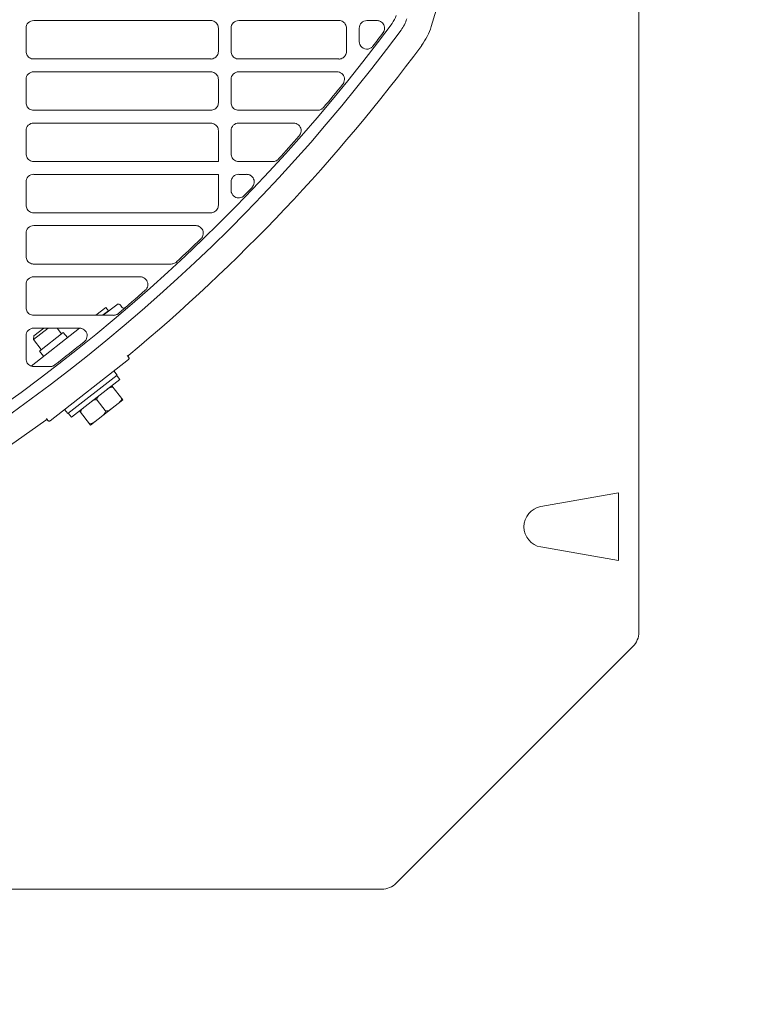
# Model space of a CAD drawing. Header units: millimetres. Extents: x -3034 to 546681, y -100001 to 133386.
# Tile 170 of 173: x 102799 to 102939, y -18414 to -18222. Entities that reach past the tile are written whole.
import ezdxf

# ---------------------------------------------------------------- set-up
doc = ezdxf.new("R2010")
doc.units = ezdxf.units.MM
doc.linetypes.add('ACAD_ISO03W100', pattern=[150, 60, -90])
doc.layers.get('Defpoints').update_dxf_attribs({"color": 252})
for name, color, linetype in [('___INST__AR_podstawy', 3, 'Continuous'), ('DETAIL', 5, 'Continuous'), ('ELEK CIENKIE', 80, 'Continuous'), ('ELEK ODGROMÓWKA', 214, 'Continuous')]:
    doc.layers.add(name, color=color, linetype=linetype)
doc.layers.add('I_WYMIARY', color=6, linetype='Continuous', lineweight=18)
doc.styles.add('DETALE1_100', font='arial.ttf', dxfattribs={"width": 0.6, "height": 200})
doc.dimstyles.new('Detale 1_100', dxfattribs={"dimscale": 0.12, "dimtxt": 250, "dimasz": 20, "dimexe": 50, "dimexo": 0, "dimgap": 30, "dimtad": 1, "dimdec": 1, "dimlfac": 0.1, "dimzin": 9, "dimdsep": 46, "dimtxsty": 'DETALE1_100', "dimblk1": 'DIM_KRESKA_', "dimblk2": 'DIM_KRESKA_', "dimsah": 1, "dimcen": 0, "dimse1": 1, "dimse2": 1, "dimclrd": 256, "dimclre": 256, "dimclrt": 256, "dimadec": 0, "dimazin": 0, "dimtfac": 0.01, "dimtdec": 1, "dimtix": 1, "dimtofl": 0, "dimtmove": 0, "dimatfit": 3, "dimfxl": 1, "dimtolj": 1, "dimtzin": 12, "dimlwd": -1, "dimarcsym": 0})

# ---------------------------------------------------------------- blocks, each defined once
blk = doc.blocks.new('iglice')
at = {"layer": 'ELEK CIENKIE', "color": 80, "linetype": 'ACAD_ISO03W100', "ltscale": 3}
blk.add_circle((-5706.4, 7322.5), 4350, dxfattribs=at)
blk = doc.blocks.new('wentDACH')
at = {"layer": 'DETAIL', "color": 8, "linetype": 'Continuous', "lineweight": 9}
for p, q in [((-83114.92, 25700.64), (-83114.92, 25059.55)), ((-83155.42, 25177.69), (-83153.62, 25183.74)), ((-83232.99, 25178.85), (-83198.46, 25178.85)), ((-83198.02, 25178.78), (-83198.23, 25178.83)), ((-83197.83, 25178.7), (-83198.02, 25178.78)), ((-83197.64, 25178.6), (-83197.83, 25178.7)), ((-83192.99, 25178.85), (-83173.46, 25178.85)), ((-83173.02, 25178.78), (-83173.23, 25178.83)), ((-83172.83, 25178.7), (-83173.02, 25178.78)), ((-83172.64, 25178.6), (-83172.83, 25178.7)), ((-83167.99, 25178.85), (-83166.04, 25178.85)), ((-83165.15, 25178.56), (-83165.36, 25178.68)), ((-83234.49, 25172.85), (-83234.49, 25177.35)), ((-83197.47, 25178.47), (-83197.64, 25178.6)), ((-83197.32, 25178.32), (-83197.47, 25178.47)), ((-83197.2, 25178.16), (-83197.32, 25178.32)), ((-83197.1, 25177.97), (-83197.2, 25178.16)), ((-83197.03, 25177.77), (-83197.1, 25177.97)), ((-83196.98, 25177.57), (-83197.03, 25177.77)), ((-83196.97, 25177.36), (-83196.98, 25177.57)), ((-83196.97, 25177.36), (-83196.97, 25172.84)), ((-83194.49, 25172.85), (-83194.49, 25177.35)), ((-83172.47, 25178.47), (-83172.64, 25178.6)), ((-83172.32, 25178.33), (-83172.47, 25178.47)), ((-83172.2, 25178.16), (-83172.32, 25178.33)), ((-83172.1, 25177.97), (-83172.2, 25178.16)), ((-83172.03, 25177.77), (-83172.1, 25177.97)), ((-83171.98, 25177.57), (-83172.03, 25177.77)), ((-83171.97, 25177.36), (-83171.98, 25177.57)), ((-83171.97, 25177.36), (-83171.97, 25172.83)), ((-83169.49, 25174.78), (-83169.49, 25177.35)), ((-83164.97, 25178.4), (-83165.15, 25178.56)), ((-83164.82, 25178.22), (-83164.97, 25178.4)), ((-83164.7, 25178.02), (-83164.82, 25178.22)), ((-83164.72, 25176.65), (-83164.63, 25176.87)), ((-83164.61, 25177.8), (-83164.7, 25178.02)), ((-83164.63, 25176.87), (-83164.57, 25177.1)), ((-83164.56, 25177.57), (-83164.61, 25177.8)), ((-83164.57, 25177.1), (-83164.54, 25177.33)), ((-83164.54, 25177.33), (-83164.56, 25177.57)), ((-83169.49, 25174.78), (-83169.46, 25174.46)), ((-83169.46, 25174.46), (-83169.36, 25174.15)), ((-83169.36, 25174.15), (-83169.19, 25173.87)), ((-83169.19, 25173.87), (-83168.97, 25173.64)), ((-83168.97, 25173.64), (-83168.71, 25173.45)), ((-83168.71, 25173.45), (-83168.41, 25173.33)), ((-83168.41, 25173.33), (-83168.09, 25173.28)), ((-83168.09, 25173.28), (-83167.77, 25173.29)), ((-83167.77, 25173.29), (-83167.46, 25173.38)), ((-83167.46, 25173.38), (-83167.17, 25173.53)), ((-83234.49, 25172.85), (-83234.48, 25172.64)), ((-83234.48, 25172.64), (-83234.43, 25172.43)), ((-83234.43, 25172.43), (-83234.36, 25172.23)), ((-83234.36, 25172.23), (-83234.26, 25172.04)), ((-83234.26, 25172.04), (-83234.14, 25171.87)), ((-83234.14, 25171.87), (-83233.99, 25171.72)), ((-83233.99, 25171.72), (-83233.82, 25171.59)), ((-83233.82, 25171.59), (-83233.64, 25171.49)), ((-83233.64, 25171.49), (-83233.44, 25171.41)), ((-83233.44, 25171.41), (-83233.23, 25171.36)), ((-83198.46, 25171.35), (-83233, 25171.35)), ((-83198.22, 25171.36), (-83198.02, 25171.41)), ((-83198.02, 25171.41), (-83197.82, 25171.49)), ((-83197.82, 25171.49), (-83197.64, 25171.59)), ((-83197.64, 25171.59), (-83197.47, 25171.72)), ((-83197.47, 25171.72), (-83197.32, 25171.87)), ((-83197.32, 25171.87), (-83197.2, 25172.04)), ((-83197.2, 25172.04), (-83197.1, 25172.22)), ((-83197.1, 25172.22), (-83197.02, 25172.42)), ((-83197.02, 25172.42), (-83196.98, 25172.63)), ((-83196.98, 25172.63), (-83196.97, 25172.84)), ((-83194.49, 25172.85), (-83194.48, 25172.63)), ((-83194.48, 25172.63), (-83194.43, 25172.43)), ((-83194.43, 25172.43), (-83194.36, 25172.23)), ((-83194.36, 25172.23), (-83194.26, 25172.04)), ((-83194.26, 25172.04), (-83194.14, 25171.87)), ((-83194.14, 25171.87), (-83193.99, 25171.72)), ((-83193.99, 25171.72), (-83193.82, 25171.59)), ((-83193.82, 25171.59), (-83193.64, 25171.49)), ((-83193.64, 25171.49), (-83193.44, 25171.41)), ((-83193.44, 25171.41), (-83193.23, 25171.36)), ((-83173.46, 25171.35), (-83193, 25171.35)), ((-83173.22, 25171.36), (-83173.02, 25171.41)), ((-83173.02, 25171.41), (-83172.82, 25171.49)), ((-83172.82, 25171.49), (-83172.64, 25171.59)), ((-83172.64, 25171.59), (-83172.47, 25171.72)), ((-83172.47, 25171.72), (-83172.32, 25171.87)), ((-83172.32, 25171.87), (-83172.2, 25172.04)), ((-83172.2, 25172.04), (-83172.1, 25172.22)), ((-83172.1, 25172.22), (-83172.02, 25172.42)), ((-83172.02, 25172.42), (-83171.98, 25172.63)), ((-83171.98, 25172.63), (-83171.97, 25172.83)), ((-83234.49, 25162.84), (-83234.49, 25167.35)), ((-83232.99, 25168.84), (-83198.46, 25168.84)), ((-83198.02, 25168.78), (-83198.23, 25168.83)), ((-83197.83, 25168.7), (-83198.02, 25168.78)), ((-83197.64, 25168.6), (-83197.83, 25168.7)), ((-83197.47, 25168.47), (-83197.64, 25168.6)), ((-83197.32, 25168.32), (-83197.47, 25168.47)), ((-83197.2, 25168.15), (-83197.32, 25168.32)), ((-83197.1, 25167.97), (-83197.2, 25168.15)), ((-83197.03, 25167.77), (-83197.1, 25167.97)), ((-83196.98, 25167.56), (-83197.03, 25167.77)), ((-83196.97, 25167.36), (-83196.98, 25167.56)), ((-83196.97, 25167.36), (-83196.97, 25162.83)), ((-83194.49, 25162.84), (-83194.49, 25167.35)), ((-83192.99, 25168.84), (-83173.86, 25168.85)), ((-83173.36, 25168.76), (-83173.62, 25168.83)), ((-83173.12, 25168.65), (-83173.36, 25168.76)), ((-83172.9, 25168.5), (-83173.12, 25168.65)), ((-83172.71, 25168.32), (-83172.9, 25168.5)), ((-83172.56, 25168.1), (-83172.71, 25168.32)), ((-83172.45, 25167.86), (-83172.56, 25168.1)), ((-83172.38, 25167.61), (-83172.45, 25167.86)), ((-83172.39, 25167.08), (-83172.36, 25167.34)), ((-83172.36, 25167.34), (-83172.38, 25167.61)), ((-83172.46, 25166.82), (-83172.39, 25167.08)), ((-83234.49, 25162.84), (-83234.48, 25162.63)), ((-83234.48, 25162.63), (-83234.43, 25162.43)), ((-83234.43, 25162.43), (-83234.36, 25162.23)), ((-83234.36, 25162.23), (-83234.26, 25162.04)), ((-83234.26, 25162.04), (-83234.14, 25161.87)), ((-83234.14, 25161.87), (-83233.99, 25161.72)), ((-83233.99, 25161.72), (-83233.82, 25161.59)), ((-83233.82, 25161.59), (-83233.64, 25161.49)), ((-83233.64, 25161.49), (-83233.44, 25161.41)), ((-83233.44, 25161.41), (-83233.23, 25161.36)), ((-83198.22, 25161.36), (-83198.02, 25161.41)), ((-83198.02, 25161.41), (-83197.82, 25161.49)), ((-83197.82, 25161.49), (-83197.64, 25161.59)), ((-83197.64, 25161.59), (-83197.47, 25161.72)), ((-83197.47, 25161.72), (-83197.32, 25161.87)), ((-83197.32, 25161.87), (-83197.2, 25162.04)), ((-83197.2, 25162.04), (-83197.1, 25162.22)), ((-83197.1, 25162.22), (-83197.02, 25162.42)), ((-83197.02, 25162.42), (-83196.98, 25162.63)), ((-83196.98, 25162.63), (-83196.97, 25162.83)), ((-83194.49, 25162.84), (-83194.48, 25162.63)), ((-83194.48, 25162.63), (-83194.43, 25162.43)), ((-83194.43, 25162.43), (-83194.36, 25162.23)), ((-83194.36, 25162.23), (-83194.26, 25162.04)), ((-83194.26, 25162.04), (-83194.14, 25161.87)), ((-83194.14, 25161.87), (-83193.99, 25161.72)), ((-83193.99, 25161.72), (-83193.82, 25161.59)), ((-83193.82, 25161.59), (-83193.64, 25161.49)), ((-83193.64, 25161.49), (-83193.44, 25161.41)), ((-83193.44, 25161.41), (-83193.23, 25161.36)), ((-83198.46, 25161.35), (-83233, 25161.35)), ((-83177.59, 25161.35), (-83193, 25161.35)), ((-83232.99, 25158.85), (-83198.46, 25158.85)), ((-83198.02, 25158.78), (-83198.23, 25158.83)), ((-83197.83, 25158.7), (-83198.02, 25158.78)), ((-83197.64, 25158.6), (-83197.83, 25158.7)), ((-83197.47, 25158.47), (-83197.64, 25158.6)), ((-83197.32, 25158.33), (-83197.47, 25158.47)), ((-83197.2, 25158.16), (-83197.32, 25158.33)), ((-83197.1, 25157.97), (-83197.2, 25158.16)), ((-83197.03, 25157.77), (-83197.1, 25157.97)), ((-83196.98, 25157.57), (-83197.03, 25157.77)), ((-83196.97, 25157.36), (-83196.98, 25157.57)), ((-83192.99, 25158.85), (-83182.31, 25158.85)), ((-83181.81, 25158.76), (-83182.06, 25158.83)), ((-83181.56, 25158.65), (-83181.81, 25158.76)), ((-83181.34, 25158.49), (-83181.56, 25158.65)), ((-83181.15, 25158.3), (-83181.34, 25158.49)), ((-83181, 25158.08), (-83181.15, 25158.3)), ((-83180.89, 25157.83), (-83181, 25158.08)), ((-83180.83, 25157.57), (-83180.89, 25157.83)), ((-83180.81, 25157.3), (-83180.83, 25157.57)), ((-83234.49, 25152.85), (-83234.49, 25157.35)), ((-83196.97, 25157.36), (-83196.97, 25151.35)), ((-83194.49, 25152.85), (-83194.49, 25157.35)), ((-83180.93, 25156.78), (-83180.85, 25157.03)), ((-83180.85, 25157.03), (-83180.81, 25157.3)), ((-83234.49, 25152.85), (-83234.48, 25152.64)), ((-83234.48, 25152.64), (-83234.43, 25152.43)), ((-83234.43, 25152.43), (-83234.36, 25152.23)), ((-83234.36, 25152.23), (-83234.26, 25152.04)), ((-83234.26, 25152.04), (-83234.14, 25151.87)), ((-83234.14, 25151.87), (-83233.99, 25151.72)), ((-83194.49, 25152.85), (-83194.48, 25152.63)), ((-83194.48, 25152.63), (-83194.43, 25152.43)), ((-83194.43, 25152.43), (-83194.36, 25152.23)), ((-83194.36, 25152.23), (-83194.26, 25152.04)), ((-83194.26, 25152.04), (-83194.14, 25151.87)), ((-83194.14, 25151.87), (-83193.99, 25151.72)), ((-83233.99, 25151.72), (-83233.82, 25151.59)), ((-83233.82, 25151.59), (-83233.64, 25151.49)), ((-83233.64, 25151.49), (-83233.44, 25151.41)), ((-83233.44, 25151.41), (-83233.23, 25151.37)), ((-83196.97, 25151.35), (-83233, 25151.35)), ((-83193.99, 25151.72), (-83193.82, 25151.59)), ((-83193.82, 25151.59), (-83193.64, 25151.49)), ((-83193.64, 25151.49), (-83193.44, 25151.41)), ((-83193.44, 25151.41), (-83193.23, 25151.36)), ((-83186.35, 25151.35), (-83193, 25151.35)), ((-83232.99, 25148.84), (-83196.97, 25148.84)), ((-83196.97, 25148.84), (-83196.97, 25142.83)), ((-83192.99, 25148.84), (-83191.46, 25148.84)), ((-83190.53, 25148.52), (-83190.74, 25148.66)), ((-83190.35, 25148.35), (-83190.53, 25148.52)), ((-83190.2, 25148.15), (-83190.35, 25148.35)), ((-83190.08, 25147.93), (-83190.2, 25148.15)), ((-83234.49, 25142.84), (-83234.49, 25147.35)), ((-83194.49, 25145.75), (-83194.49, 25147.35)), ((-83190.23, 25146.51), (-83190.1, 25146.73)), ((-83190.1, 25146.73), (-83190.02, 25146.96)), ((-83190, 25147.7), (-83190.08, 25147.93)), ((-83190.02, 25146.96), (-83189.97, 25147.2)), ((-83189.97, 25147.45), (-83190, 25147.7)), ((-83189.97, 25147.2), (-83189.97, 25147.45)), ((-83194.49, 25145.75), (-83194.49, 25145.68)), ((-83194.49, 25145.68), (-83194.48, 25145.61)), ((-83194.48, 25145.61), (-83194.48, 25145.53)), ((-83194.48, 25145.53), (-83194.46, 25145.46)), ((-83194.46, 25145.46), (-83194.45, 25145.39)), ((-83194.45, 25145.39), (-83194.43, 25145.32)), ((-83194.43, 25145.32), (-83194.41, 25145.25)), ((-83194.3, 25145.02), (-83194.16, 25144.81)), ((-83194.16, 25144.81), (-83193.99, 25144.63)), ((-83193.99, 25144.63), (-83193.78, 25144.47)), ((-83193.78, 25144.47), (-83193.56, 25144.36)), ((-83193.56, 25144.36), (-83193.31, 25144.29)), ((-83193.31, 25144.29), (-83193.06, 25144.25)), ((-83193.06, 25144.25), (-83192.81, 25144.27)), ((-83192.81, 25144.27), (-83192.56, 25144.32)), ((-83192.56, 25144.32), (-83192.33, 25144.41)), ((-83192.33, 25144.41), (-83192.11, 25144.55)), ((-83234.49, 25142.84), (-83234.48, 25142.63)), ((-83234.48, 25142.63), (-83234.43, 25142.43)), ((-83234.43, 25142.43), (-83234.36, 25142.23)), ((-83234.36, 25142.23), (-83234.26, 25142.04)), ((-83197.2, 25142.04), (-83197.1, 25142.22)), ((-83197.1, 25142.22), (-83197.02, 25142.42)), ((-83197.02, 25142.42), (-83196.98, 25142.63)), ((-83196.98, 25142.63), (-83196.97, 25142.83)), ((-83234.26, 25142.04), (-83234.14, 25141.87)), ((-83234.14, 25141.87), (-83233.99, 25141.72)), ((-83233.99, 25141.72), (-83233.82, 25141.59)), ((-83233.82, 25141.59), (-83233.64, 25141.49)), ((-83233.64, 25141.49), (-83233.44, 25141.41)), ((-83233.44, 25141.41), (-83233.23, 25141.36)), ((-83198.46, 25141.35), (-83233, 25141.35)), ((-83198.22, 25141.36), (-83198.02, 25141.41)), ((-83198.02, 25141.41), (-83197.82, 25141.49)), ((-83197.82, 25141.49), (-83197.64, 25141.59)), ((-83197.64, 25141.59), (-83197.47, 25141.72)), ((-83197.47, 25141.72), (-83197.32, 25141.87)), ((-83197.32, 25141.87), (-83197.2, 25142.04)), ((-83232.99, 25138.85), (-83201.4, 25138.85)), ((-83200.49, 25138.54), (-83200.71, 25138.68)), ((-83200.3, 25138.37), (-83200.49, 25138.54)), ((-83200.14, 25138.16), (-83200.3, 25138.37)), ((-83234.49, 25132.85), (-83234.49, 25137.35)), ((-83200.2, 25136.45), (-83200.07, 25136.67)), ((-83200.01, 25137.93), (-83200.14, 25138.16)), ((-83200.07, 25136.67), (-83199.97, 25136.91)), ((-83199.94, 25137.68), (-83200.01, 25137.93)), ((-83199.97, 25136.91), (-83199.91, 25137.17)), ((-83199.9, 25137.43), (-83199.94, 25137.68)), ((-83199.91, 25137.17), (-83199.9, 25137.43)), ((-83234.49, 25132.85), (-83234.48, 25132.64)), ((-83234.48, 25132.64), (-83234.43, 25132.43)), ((-83234.43, 25132.43), (-83234.36, 25132.23)), ((-83234.36, 25132.23), (-83234.26, 25132.04)), ((-83234.26, 25132.04), (-83234.14, 25131.87)), ((-83234.14, 25131.87), (-83233.99, 25131.72)), ((-83233.99, 25131.72), (-83233.82, 25131.59)), ((-83233.82, 25131.59), (-83233.64, 25131.49)), ((-83233.64, 25131.49), (-83233.44, 25131.41)), ((-83233.44, 25131.41), (-83233.23, 25131.37)), ((-83206.16, 25131.35), (-83233, 25131.35)), ((-83232.99, 25128.84), (-83212.22, 25128.84)), ((-83234.49, 25122.84), (-83234.49, 25127.35)), ((-83211.3, 25128.53), (-83211.52, 25128.67)), ((-83211.1, 25128.35), (-83211.3, 25128.53)), ((-83210.94, 25128.13), (-83211.1, 25128.35)), ((-83210.83, 25127.9), (-83210.94, 25128.13)), ((-83210.92, 25126.62), (-83210.81, 25126.86)), ((-83210.75, 25127.64), (-83210.83, 25127.9)), ((-83210.81, 25126.86), (-83210.74, 25127.12)), ((-83210.72, 25127.38), (-83210.75, 25127.64)), ((-83210.74, 25127.12), (-83210.72, 25127.38)), ((-83211.07, 25126.4), (-83210.92, 25126.62)), ((-83216.79, 25123.42), (-83219.44, 25121.35)), ((-83215.79, 25122.96), (-83216.09, 25123.33)), ((-83234.49, 25122.84), (-83234.48, 25122.63)), ((-83234.48, 25122.63), (-83234.43, 25122.43)), ((-83234.43, 25122.43), (-83234.36, 25122.23)), ((-83234.36, 25122.23), (-83234.26, 25122.04)), ((-83234.26, 25122.04), (-83234.14, 25121.87)), ((-83234.14, 25121.87), (-83233.99, 25121.72)), ((-83233.99, 25121.72), (-83233.82, 25121.59)), ((-83233.82, 25121.59), (-83233.64, 25121.49)), ((-83233.64, 25121.49), (-83233.44, 25121.41)), ((-83233.44, 25121.41), (-83233.23, 25121.36)), ((-83217.43, 25121.35), (-83233, 25121.35)), ((-83220.85, 25121.35), (-83218.9, 25122.87)), ((-83218.41, 25122.24), (-83219.55, 25121.35)), ((-83218.9, 25122.87), (-83218.41, 25122.24)), ((-83234.49, 25112.85), (-83234.49, 25117.35)), ((-83224.06, 25118.84), (-83233.52, 25111.45)), ((-83233.05, 25116.62), (-83230.2, 25118.85)), ((-83232.96, 25117.32), (-83233.05, 25116.62)), ((-83232.99, 25118.85), (-83224.07, 25118.85)), ((-83232.96, 25117.32), (-83231.01, 25118.85)), ((-83231.87, 25114.38), (-83227.22, 25118.02)), ((-83227.58, 25117.74), (-83228.44, 25118.85)), ((-83226.42, 25116.99), (-83227.22, 25118.02)), ((-83223.13, 25118.52), (-83223.35, 25118.67)), ((-83222.93, 25118.33), (-83223.13, 25118.52)), ((-83222.77, 25118.11), (-83222.93, 25118.33)), ((-83222.66, 25117.87), (-83222.77, 25118.11)), ((-83222.59, 25117.61), (-83222.66, 25117.87)), ((-83222.6, 25117.07), (-83222.57, 25117.34)), ((-83222.57, 25117.34), (-83222.59, 25117.61)), ((-83231.52, 25114.66), (-83233.05, 25116.62)), ((-83222.95, 25116.35), (-83222.79, 25116.57)), ((-83222.79, 25116.57), (-83222.67, 25116.81)), ((-83222.67, 25116.81), (-83222.6, 25117.07)), ((-83231.07, 25113.36), (-83231.87, 25114.38)), ((-83214.76, 25113.51), (-83214.46, 25113.12)), ((-83234.49, 25112.85), (-83234.48, 25112.64)), ((-83234.48, 25112.64), (-83234.43, 25112.43)), ((-83234.43, 25112.43), (-83234.36, 25112.23)), ((-83234.36, 25112.23), (-83234.26, 25112.04)), ((-83234.26, 25112.04), (-83234.14, 25111.87)), ((-83234.14, 25111.87), (-83233.99, 25111.72)), ((-83233.99, 25111.72), (-83233.82, 25111.59)), ((-83233.82, 25111.59), (-83233.64, 25111.49)), ((-83233.64, 25111.49), (-83233.44, 25111.41)), ((-83229.8, 25100.76), (-83214.51, 25112.7)), ((-83233.44, 25111.41), (-83233.23, 25111.37)), ((-83229.79, 25111.35), (-83233, 25111.35)), ((-83226.34, 25102.19), (-83216.73, 25109.7)), ((-83216.73, 25109.7), (-83217.34, 25110.49)), ((-83216.19, 25108.85), (-83216.81, 25109.64)), ((-83225.65, 25101.46), (-83216.19, 25108.85)), ((-83215.61, 25104.86), (-83217.77, 25107.62)), ((-83220.19, 25105.72), (-83220.28, 25105.64)), ((-83220.1, 25105.79), (-83220.19, 25105.72)), ((-83220.01, 25105.86), (-83220.1, 25105.79)), ((-83218.58, 25106.98), (-83218.67, 25106.91)), ((-83218.49, 25107.05), (-83218.58, 25106.98)), ((-83218.4, 25107.11), (-83218.49, 25107.05)), ((-83218.3, 25107.17), (-83218.4, 25107.11)), ((-83218.2, 25107.23), (-83218.3, 25107.17)), ((-83218.1, 25107.27), (-83218.2, 25107.23)), ((-83217.99, 25107.31), (-83218.1, 25107.27)), ((-83217.88, 25107.34), (-83217.99, 25107.31)), ((-83217.77, 25107.35), (-83217.88, 25107.34)), ((-83217.65, 25107.34), (-83217.77, 25107.35)), ((-83217.55, 25107.3), (-83217.65, 25107.34)), ((-83217.46, 25107.22), (-83217.55, 25107.3)), ((-83215.61, 25104.86), (-83221.92, 25099.93)), ((-83221.74, 25104.52), (-83221.83, 25104.45)), ((-83221.64, 25104.58), (-83221.74, 25104.52)), ((-83221.55, 25104.65), (-83221.64, 25104.58)), ((-83221.45, 25104.71), (-83221.55, 25104.65)), ((-83221.35, 25104.76), (-83221.45, 25104.71)), ((-83221.25, 25104.81), (-83221.35, 25104.76)), ((-83221.14, 25104.85), (-83221.25, 25104.81)), ((-83221.03, 25104.88), (-83221.14, 25104.85)), ((-83220.92, 25104.89), (-83221.03, 25104.88)), ((-83220.81, 25104.88), (-83220.92, 25104.89)), ((-83220.7, 25104.84), (-83220.81, 25104.88)), ((-83220.61, 25104.76), (-83220.7, 25104.84)), ((-83220.66, 25105.09), (-83220.68, 25104.98)), ((-83220.68, 25104.98), (-83220.66, 25104.86)), ((-83220.62, 25105.2), (-83220.66, 25105.09)), ((-83220.66, 25104.86), (-83220.61, 25104.76)), ((-83220.57, 25105.3), (-83220.62, 25105.2)), ((-83219.07, 25102.79), (-83220.61, 25104.76)), ((-83220.51, 25105.39), (-83220.57, 25105.3)), ((-83220.43, 25105.48), (-83220.51, 25105.39)), ((-83220.36, 25105.56), (-83220.43, 25105.48)), ((-83220.28, 25105.64), (-83220.36, 25105.56)), ((-83216.52, 25104.15), (-83216.43, 25104.22)), ((-83216.43, 25104.22), (-83216.34, 25104.3)), ((-83216.34, 25104.3), (-83216.26, 25104.37)), ((-83216.26, 25104.37), (-83216.18, 25104.45)), ((-83216.18, 25104.45), (-83216.1, 25104.53)), ((-83216.1, 25104.53), (-83216.03, 25104.62)), ((-83216.03, 25104.62), (-83215.96, 25104.72)), ((-83215.96, 25104.72), (-83215.91, 25104.82)), ((-83215.87, 25105.15), (-83215.92, 25105.25)), ((-83215.91, 25104.82), (-83215.87, 25104.92)), ((-83215.86, 25105.04), (-83215.87, 25105.15)), ((-83215.87, 25104.92), (-83215.86, 25105.04)), ((-83226.34, 25102.19), (-83226.96, 25102.98)), ((-83225.65, 25101.46), (-83226.26, 25102.25)), ((-83221.92, 25099.93), (-83224.07, 25102.69)), ((-83223.81, 25102.63), (-83223.83, 25102.51)), ((-83223.83, 25102.51), (-83223.82, 25102.4)), ((-83223.82, 25102.4), (-83223.76, 25102.3)), ((-83223.77, 25102.73), (-83223.81, 25102.63)), ((-83223.72, 25102.84), (-83223.77, 25102.73)), ((-83223.66, 25102.93), (-83223.72, 25102.84)), ((-83223.59, 25103.02), (-83223.66, 25102.93)), ((-83223.51, 25103.1), (-83223.59, 25103.02)), ((-83223.43, 25103.18), (-83223.51, 25103.1)), ((-83223.34, 25103.26), (-83223.43, 25103.18)), ((-83223.26, 25103.33), (-83223.34, 25103.26)), ((-83223.17, 25103.4), (-83223.26, 25103.33)), ((-83219.5, 25101.83), (-83219.41, 25101.91)), ((-83219.41, 25101.91), (-83219.33, 25101.99)), ((-83219.33, 25101.99), (-83219.25, 25102.07)), ((-83219.25, 25102.07), (-83219.18, 25102.16)), ((-83219.18, 25102.16), (-83219.12, 25102.25)), ((-83219.12, 25102.25), (-83219.06, 25102.36)), ((-83219.07, 25102.79), (-83218.99, 25102.72)), ((-83219.02, 25102.69), (-83219.07, 25102.79)), ((-83219.06, 25102.36), (-83219.02, 25102.46)), ((-83219.01, 25102.58), (-83219.02, 25102.69)), ((-83219.02, 25102.46), (-83219.01, 25102.58)), ((-83218.99, 25102.72), (-83218.88, 25102.68)), ((-83218.88, 25102.68), (-83218.77, 25102.66)), ((-83218.77, 25102.66), (-83218.65, 25102.68)), ((-83218.65, 25102.68), (-83218.54, 25102.7)), ((-83218.54, 25102.7), (-83218.44, 25102.74)), ((-83218.44, 25102.74), (-83218.33, 25102.79)), ((-83218.33, 25102.79), (-83218.23, 25102.84)), ((-83218.23, 25102.84), (-83218.14, 25102.91)), ((-83218.14, 25102.91), (-83218.04, 25102.97)), ((-83218.04, 25102.97), (-83217.95, 25103.04)), ((-83217.95, 25103.04), (-83217.86, 25103.1)), ((-83230.65, 25100.92), (-83230.66, 25100.91)), ((-83230.63, 25100.93), (-83230.65, 25100.92)), ((-83230.61, 25100.94), (-83230.63, 25100.93)), ((-83230.6, 25100.95), (-83230.61, 25100.94)), ((-83230.58, 25100.95), (-83230.6, 25100.95)), ((-83230.56, 25100.96), (-83230.58, 25100.95)), ((-83230.54, 25100.96), (-83230.56, 25100.96)), ((-83230.52, 25101.2), (-83230.22, 25100.81)), ((-83230.38, 25100.95), (-83230.41, 25100.96)), ((-83230.36, 25100.94), (-83230.38, 25100.95)), ((-83230.33, 25100.93), (-83230.36, 25100.94)), ((-83230.31, 25100.91), (-83230.33, 25100.93)), ((-83230.29, 25100.89), (-83230.31, 25100.91)), ((-83230.27, 25100.87), (-83230.29, 25100.89)), ((-83230.25, 25100.85), (-83230.27, 25100.87)), ((-83229.8, 25100.76), (-83229.8, 25100.76)), ((-83222.23, 25100.33), (-83222.14, 25100.25)), ((-83222.14, 25100.25), (-83222.03, 25100.21)), ((-83222.03, 25100.21), (-83221.92, 25100.2)), ((-83221.92, 25100.2), (-83221.8, 25100.21)), ((-83221.8, 25100.21), (-83221.69, 25100.24)), ((-83221.69, 25100.24), (-83221.59, 25100.28)), ((-83221.59, 25100.28), (-83221.48, 25100.33)), ((-83221.48, 25100.33), (-83221.38, 25100.38)), ((-83221.38, 25100.38), (-83221.29, 25100.44)), ((-83221.29, 25100.44), (-83221.19, 25100.51)), ((-83221.19, 25100.51), (-83221.1, 25100.57)), ((-83221.1, 25100.57), (-83221.01, 25100.64)), ((-83219.67, 25101.69), (-83219.58, 25101.76)), ((-83219.58, 25101.76), (-83219.5, 25101.83)), ((-83118.89, 25086.7), (-83134.05, 25084.03)), ((-83118.89, 25086.7), (-83118.89, 25073.48)), ((-83118.89, 25073.48), (-83134.05, 25076.15)), ((-83162.25, 25010.56), (-83116.1, 25056.72)), ((-83165.08, 25009.39), (-83727.52, 25009.39))]:
    blk.add_line(p, q, dxfattribs=at)
for centre, radius, start, end in [((-83232.99, 25177.35), 1.5, 90.0026, 180.0425), ((-83198.46, 25177.33), 1.52, 81.0749, 89.9976), ((-83192.99, 25177.35), 1.5, 90.0025, 180.0469), ((-83173.46, 25177.33), 1.52, 81.0758, 89.9976), ((-83167.99, 25177.35), 1.5, 90.0025, 180.0496), ((-83166.04, 25177.33), 1.51, 81.0071, 89.999), ((-83166.04, 25177.34), 1.51, 71.9433, 80.9972), ((-83166.04, 25177.34), 1.5, 62.9281, 71.93), ((-83167.38, 25181.46), 5.34, 323.5568, 342.4661), ((-83167.35, 25181.44), 7.5, 323.4921, 342.5308), ((-83435.72, 25380.09), 339.2, 273.2993, 323.4916), ((-83435.72, 25380.09), 341.4, 273.7169, 323.4916), ((-83167.35, 25181.44), 12.5, 323.492, 342.5308), ((-83435.69, 25380.07), 338.85, 322.5147, 323.063), ((-83166.06, 25177.36), 1.52, 323.0642, 332.0407), ((-83435.72, 25380.09), 346.4, 309.7024, 323.4916), ((-83168.02, 25174.79), 1.52, 303.634, 313.1163), ((-83168.02, 25174.8), 1.53, 313.1305, 322.5096), ((-83233, 25172.84), 1.49, 261.0299, 269.9972), ((-83198.46, 25172.85), 1.51, 270.0006, 278.9324), ((-83193, 25172.84), 1.49, 261.0271, 269.9972), ((-83173.46, 25172.85), 1.51, 270.0006, 278.9316), ((-83232.99, 25167.35), 1.5, 90.0037, 180.0393), ((-83198.46, 25167.33), 1.52, 81.0762, 89.9986), ((-83192.99, 25167.35), 1.5, 90.0036, 180.0438), ((-83173.86, 25167.33), 1.52, 80.8599, 89.9998), ((-83435.69, 25380.08), 338.85, 319.9145, 320.907), ((-83173.88, 25167.36), 1.52, 320.9084, 330.0336), ((-83173.87, 25167.36), 1.51, 330.0434, 339.2369), ((-83177.59, 25162.85), 1.5, 270.0503, 294.9917), ((-83177.59, 25162.85), 1.5, 295.0027, 303.2972), ((-83177.6, 25162.85), 1.51, 303.3045, 311.6251), ((-83177.6, 25162.86), 1.51, 311.6324, 319.9133), ((-83233, 25162.84), 1.49, 261.0318, 269.9983), ((-83198.46, 25162.85), 1.51, 270.0017, 278.9334), ((-83193, 25162.84), 1.49, 261.0281, 269.9983), ((-83232.99, 25157.35), 1.5, 90.0026, 180.0362), ((-83198.46, 25157.33), 1.52, 81.0754, 89.9975), ((-83192.99, 25157.35), 1.5, 90.0026, 180.0406), ((-83182.31, 25157.33), 1.52, 80.7065, 89.9985), ((-83435.69, 25380.08), 338.85, 317.6568, 318.6832), ((-83182.33, 25157.37), 1.52, 318.6847, 327.9626), ((-83182.33, 25157.36), 1.52, 327.9727, 337.3231), ((-83186.36, 25152.86), 1.51, 309.7466, 317.6556), ((-83233, 25152.84), 1.49, 261.0299, 269.9972), ((-83193, 25152.84), 1.49, 261.0271, 269.9972), ((-83186.35, 25152.85), 1.5, 270.0437, 293.8601), ((-83186.35, 25152.85), 1.51, 293.8677, 301.7907), ((-83186.35, 25152.86), 1.51, 301.7974, 309.7406), ((-83232.99, 25147.35), 1.5, 90.0037, 180.033), ((-83192.99, 25147.35), 1.5, 90.0037, 180.0374), ((-83191.46, 25147.33), 1.52, 80.2144, 89.999), ((-83191.46, 25147.33), 1.51, 70.7095, 80.2041), ((-83191.46, 25147.34), 1.51, 61.2582, 70.6942), ((-83435.69, 25380.07), 338.85, 316.0053, 316.3804), ((-83191.49, 25147.37), 1.52, 316.3822, 325.7924), ((-83192.98, 25145.75), 1.51, 199.3691, 208.991), ((-83193.01, 25145.77), 1.52, 306.4, 316.002), ((-83233, 25142.84), 1.49, 261.0318, 269.9983), ((-83198.46, 25142.85), 1.51, 270.0017, 278.9325), ((-83232.99, 25137.35), 1.5, 90.0026, 180.0298), ((-83201.4, 25137.32), 1.52, 80.9792, 89.9981), ((-83201.4, 25137.33), 1.52, 71.9314, 80.9717), ((-83201.4, 25137.34), 1.51, 62.9162, 71.9184), ((-83201.42, 25137.37), 1.53, 313.9879, 322.9404), ((-83435.69, 25380.08), 338.85, 312.8738, 313.9862), ((-83233, 25132.84), 1.49, 261.03, 269.9972), ((-83206.16, 25132.85), 1.5, 270.0535, 295.7501), ((-83206.17, 25132.86), 1.51, 295.7587, 304.3207), ((-83206.17, 25132.86), 1.52, 304.3281, 312.8723), ((-83232.99, 25127.35), 1.5, 90.0037, 180.0267), ((-83212.22, 25127.32), 1.53, 80.5645, 89.9983), ((-83212.22, 25127.33), 1.52, 71.3751, 80.5573), ((-83212.22, 25127.33), 1.51, 62.2193, 71.3614), ((-83435.69, 25380.08), 338.85, 310.3149, 311.4829), ((-83212.25, 25127.37), 1.53, 311.4849, 320.5776), ((-83216.48, 25123.02), 0.5, 109.5658, 128.0012), ((-83216.48, 25123.02), 0.5, 83.0001, 109.5669), ((-83216.48, 25123.02), 0.5, 56.4331, 82.9999), ((-83216.48, 25123.02), 0.5, 37.9999, 56.4331), ((-83233, 25122.84), 1.49, 261.0319, 269.9983), ((-83217.43, 25122.85), 1.51, 270.0494, 294.2125), ((-83217.44, 25122.86), 1.51, 294.2204, 302.2714), ((-83217.44, 25122.86), 1.52, 302.2772, 310.3137), ((-83215.4, 25123.26), 0.5, 217.9989, 303.6936), ((-83232.99, 25117.35), 1.5, 90.0027, 180.0235), ((-83224.07, 25117.31), 1.53, 84.9759, 89.9972), ((-83224.07, 25117.32), 1.53, 80.6341, 84.9782), ((-83224.07, 25117.32), 1.52, 71.2576, 80.6274), ((-83224.07, 25117.33), 1.51, 61.9126, 71.2433), ((-83435.69, 25380.08), 338.85, 307.6143, 308.8499), ((-83224.1, 25117.38), 1.53, 308.8521, 318.1258), ((-83214.25, 25113.35), 0.3, 129.7063, 217.9782), ((-83229.8, 25112.86), 1.51, 285.0818, 292.5892), ((-83229.8, 25112.86), 1.52, 292.5969, 300.1086), ((-83229.8, 25112.87), 1.52, 300.1127, 307.613), ((-83214.69, 25112.94), 0.3, 308.0002, 334.5688), ((-83214.69, 25112.94), 0.3, 11.4387, 38.0002), ((-83214.69, 25112.94), 0.3, 334.5687, 353.0046), ((-83214.69, 25112.94), 0.3, 353.0046, 11.4386), ((-83233, 25112.84), 1.49, 261.03, 269.9972), ((-83229.8, 25112.85), 1.51, 270.0407, 285.052), ((-83435.72, 25380.09), 346.4, 233.7024, 306.2976), ((-83230.49, 25100.67), 0.301, 75.7062, 101.2768), ((-83229.98, 25101), 0.3, 217.9998, 244.5613), ((-83229.98, 25101), 0.3, 244.5614, 262.9954), ((-83229.98, 25101), 0.3, 262.9954, 281.4313), ((-83229.98, 25101), 0.3, 281.4312, 307.9998), ((-83133.35, 25080.09), 4, 100, 260), ((-83118.92, 25059.55), 4, 315.0001, 359.9993), ((-83165.08, 25013.39), 4, 270.0004, 314.9999)]:
    blk.add_arc(centre, radius, start, end, dxfattribs=at)
blk = doc.blocks.new('DIM_KRESKA_')
for p, q in [((0, 14), (0, -14)), ((-6, 0), (6, 0))]:
    blk.add_line(p, q)
at = {"const_width": 1.2}
blk.add_lwpolyline([(-4.243, -4.243), (4.243, 4.243)], dxfattribs=at)
blk = doc.blocks.new('*D524')
at = {"layer": 'Defpoints', "color": 0}
for p in [(101226.4, -17351.32), (109926.4, -17351.32), (109926.4, -19434.49)]:
    blk.add_point(p, dxfattribs=at)
at = {"layer": 'I_WYMIARY'}
blk.add_line((101228.8, -19434.49), (109924, -19434.49), dxfattribs=at)
at = {"layer": 'I_WYMIARY', "xscale": 2.4, "yscale": 2.4, "zscale": 2.4, "rotation": 180}
blk.add_blockref('DIM_KRESKA_', (101226.4, -19434.49), dxfattribs=at)
at = {"layer": 'I_WYMIARY', "xscale": 2.4, "yscale": 2.4, "zscale": 2.4}
blk.add_blockref('DIM_KRESKA_', (109926.4, -19434.49), dxfattribs=at)
at = {"layer": 'I_WYMIARY', "insert": (105576.4, -19328.7), "char_height": 200, "attachment_point": 5, "style": 'DETALE1_100'}
blk.add_mtext('\\A1;870', dxfattribs=at)

msp = doc.modelspace()

# ---------------------------------------------------------------- block references
at = {"layer": '___INST__AR_podstawy', "color": 210, "lineweight": 40}
msp.add_blockref('wentDACH', (186034.592, -43400.942), dxfattribs=at)
at = {"layer": 'ELEK ODGROMÓWKA'}
msp.add_blockref('iglice', (111335.99, -24243.943), dxfattribs=at)

# ---------------------------------------------------------------- dimensions: what is measured, and where the dimension line sits
at = {"layer": 'I_WYMIARY'}
dim = msp.add_linear_dim(base=(109926.396, -19434.486), p1=(101226.396, -17351.322), p2=(109926.396, -17351.322), dimstyle='Detale 1_100', dxfattribs=at)
dim.commit()
dim.dimension.update_dxf_attribs({"geometry": '*D524', "text_midpoint": (105576.396, -19328.703)})

doc.saveas('drawing.dxf')
